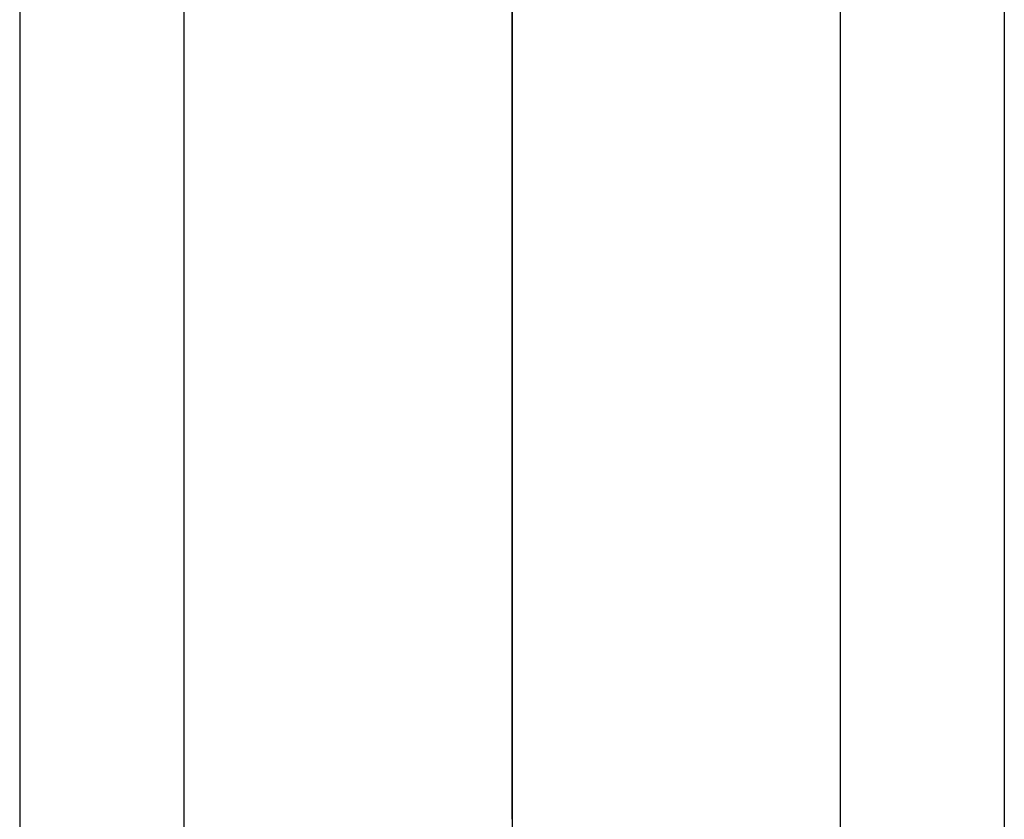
# Model space of a CAD drawing. Header units: centimetres. Extents: x -10 to 8.9, y -34.1 to -8.
# Tile 200 of 256: x -7.5 to -5.7, y -32.3 to -30.8. Entities that reach past the tile are written whole.
import ezdxf

# ---------------------------------------------------------------- set-up
doc = ezdxf.new("R2010")
doc.units = ezdxf.units.CM
doc.layers.add('Default', color=7, linetype='Continuous', true_color=0x000000)

msp = doc.modelspace()

# ---------------------------------------------------------------- linework, layer by layer
at = {"layer": 'Default', "extrusion": (1, 0, 0)}
for centre, radius in [((-30.205, 0.45, -7.45), 3), ((-30.205, 0.45, -7.15), 3), ((-30.205, 0.45, -6.55), 3.9), ((-30.205, 0.45, -6.55), 2.4), ((-30.205, 0.45, -6.55), 3.6), ((-30.205, 0.45, -5.95), 3), ((-30.205, 0.45, -5.65), 3)]:
    msp.add_arc(centre, radius, 90, 180, dxfattribs=at)
at = {"layer": 'Default', "extrusion": (-1, 0, 0)}
msp.add_arc((30.205, 0.45, 6.55), 2.1, 0, 90, dxfattribs=at)
at = {"layer": 'Default'}
msp.add_open_spline([(-6.55, -32.305, 0.45), (-6.55, -32.305, -0.34), (-6.55, -32.305, -1.13)], degree=2, dxfattribs=at)

doc.saveas('drawing.dxf')
